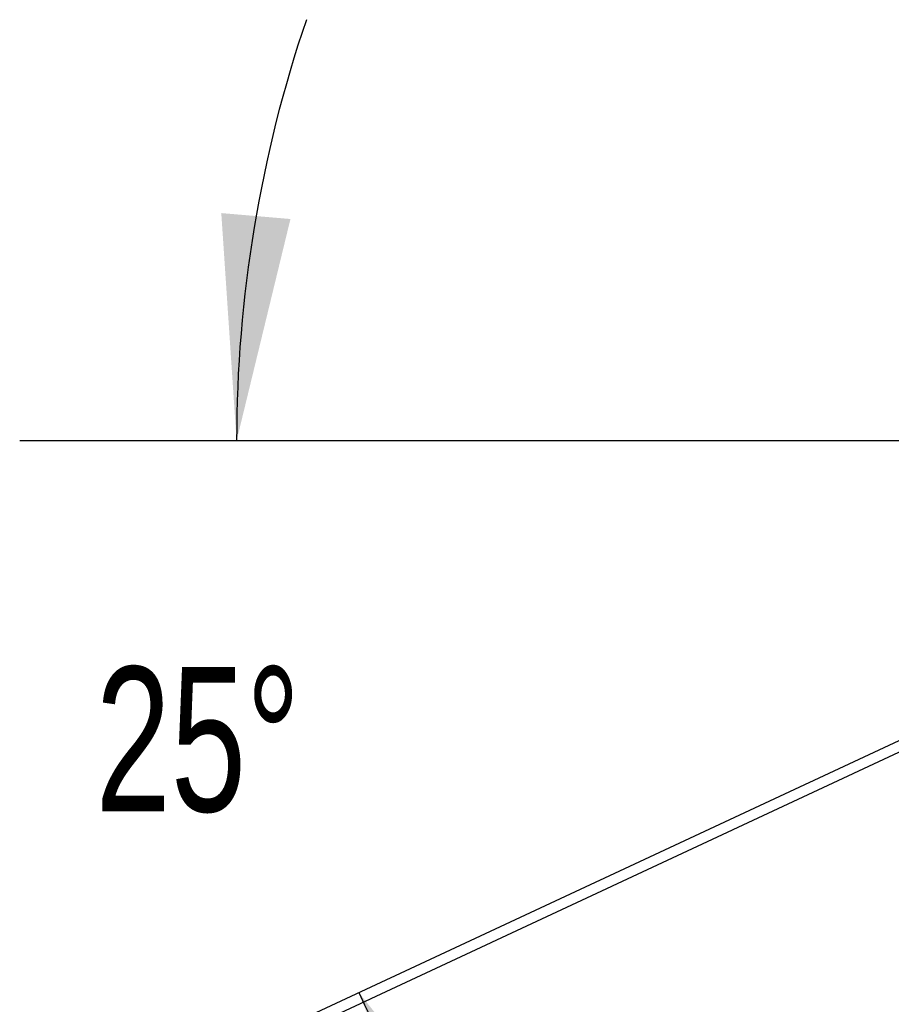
# Model space of a CAD drawing. Header units: inches. Extents: x 0.2 to 10.8, y 0.2 to 8.2.
# Tile 97 of 103: x 5.965 to 6.467, y 5.246 to 5.814. Entities that reach past the tile are written whole.
import ezdxf

# ---------------------------------------------------------------- set-up
doc = ezdxf.new("R2010")
doc.units = ezdxf.units.IN
doc.header["$MEASUREMENT"] = 0
doc.layers.add('DIMENSIONS', color=140, linetype='Continuous')
doc.styles.add('SLDTEXTSTYLE0', font='TXT', dxfattribs={"width": 0.7})
doc.dimstyles.new('SLDDIMSTYLE5', dxfattribs={"dimtxt": 0.084961, "dimasz": 0.13, "dimexe": 0, "dimexo": 0.0625, "dimgap": 0.02124, "dimtad": 0, "dimtih": 1, "dimtoh": 1, "dimdec": 4, "dimlfac": 12, "dimzin": 12, "dimdsep": 46, "dimtxsty": 'SLDTEXTSTYLE0', "dimsah": 1, "dimcen": 0.09, "dimadec": 0, "dimazin": 3, "dimtfac": 1, "dimtdec": 0, "dimtofl": 0, "dimtmove": 0, "dimatfit": 3, "dimfxl": 0, "dimfrac": 2, "dimtolj": 1, "dimtzin": 12, "dimarcsym": 0})

# ---------------------------------------------------------------- blocks, each defined once
blk = doc.blocks.new('_D_13')
at = {"layer": 'DIMENSIONS'}
blk.add_line((6.64326, 5.57098), (5.96508, 5.57098), dxfattribs=at)
for start, end in [(161.18029, 180), (205, 223.81971)]:
    blk.add_arc((6.84231, 5.57098), 0.75222, start, end, dxfattribs=at)
for points in [[(6.09008, 5.57098), (6.12112, 5.69879), (6.08126, 5.70221)], [(6.16056, 5.25307), (6.20803, 5.13041), (6.2427, 5.15035)]]:
    blk.add_solid(points, dxfattribs=at)
at = {"layer": 'DIMENSIONS', "insert": (6.0088, 5.44075), "char_height": 0.083333, "attachment_point": 1, "style": 'SLDTEXTSTYLE0'}
blk.add_mtext('25°', dxfattribs=at)

msp = doc.modelspace()

# ---------------------------------------------------------------- linework, layer by layer
at = {"color": 7, "linetype": 'Continuous', "lineweight": 25}
for p, q in [((6.8423059, 5.5709786), (6.0454966, 5.1994203)), ((6.0455842, 5.1928409), (6.8448416, 5.5655408))]:
    msp.add_line(p, q, dxfattribs=at)

# ---------------------------------------------------------------- dimensions: what is measured, and where the dimension line sits
at = {"layer": 'DIMENSIONS'}
dim = msp.add_angular_dim_2l(base=(6.1002033, 5.6939641), line1=((6.6932588, 5.5709786), (6.8423059, 5.5709786)), line2=((6.038821, 5.1963075), (6.8423059, 5.5709786)), dimstyle='SLDDIMSTYLE5', dxfattribs=at)
dim.commit()
dim.dimension.update_dxf_attribs({"geometry": '_D_13', "text_midpoint": (6.1095739, 5.4008448), "dimtype": 162})

doc.saveas('drawing.dxf')
